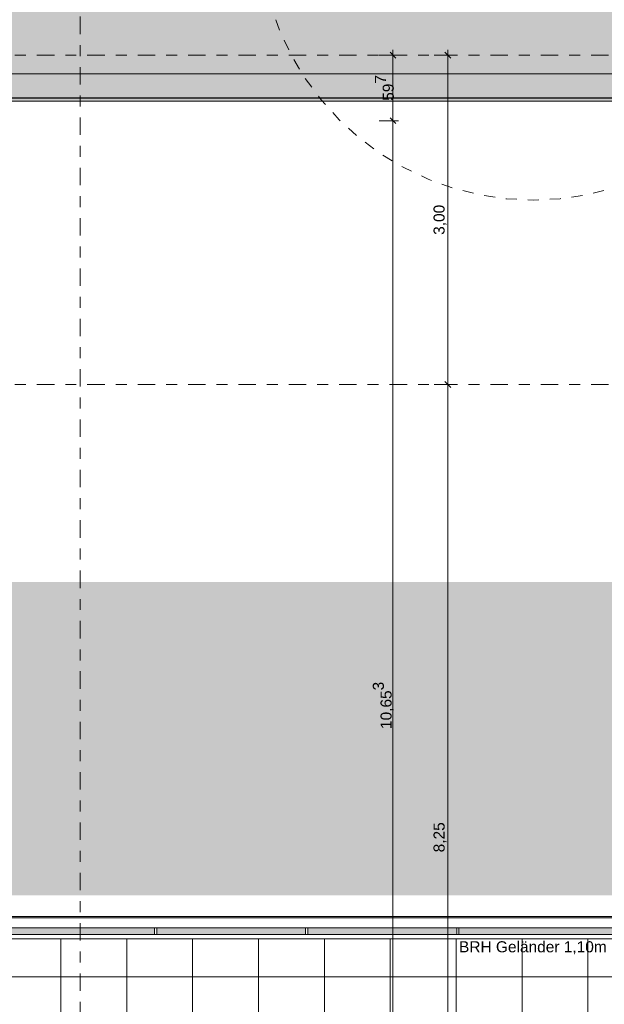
# Model space of a CAD drawing. Header units: metres. Extents: x -180 to 4, y -47 to 4.
# Tile 194 of 256: x -66.97 to -61.65, y -28.59 to -19.62. Entities that reach past the tile are written whole.
import ezdxf

# ---------------------------------------------------------------- set-up
doc = ezdxf.new("R2010")
doc.units = ezdxf.units.M
doc.header["$LTSCALE"] = 0.05
doc.header["$PDMODE"] = 1
doc.header["$PDSIZE"] = -2
doc.linetypes.add('Linienart-53', pattern=[5.291531, 3.175, -1.058062, 0.352704, -0.705764])
doc.linetypes.add('VW-01 Strichlinie kurz', pattern=[1.999894, 0.999947, -0.999947])
doc.layers.get('0').update_dxf_attribs({"lineweight": 25})
for name, color, linetype, lineweight, true_color in [('30 -34 Innenwände- 6 Elemente', 7, 'Continuous', 9, 0xff6633), ('30 -35 Decken- 1 Konstruktion-Träger- Stahlbeton', 7, 'Continuous', 13, 0x33aa00), ('30 -35 Decken- 11 Bodendurchbruch', 7, 'Continuous', 15, 0x599559), ('30 -36 Dächer- 1 Konstruktion', 7, 'Continuous', 35, 0x6666cc), ('30 -36 Dächer- 3 Dachbeläge', 7, 'Continuous', 15, 0x9999ff), ('30 -36 Dächer- 4 Dachbekleidungen', 7, 'Continuous', 9, 0xccccff), ('70 -72 Beschriftung- 1 Beschriftung allgemein', 7, 'Continuous', 9, 0xff6633), ('70 -76 Bemaßung- 2 Allgemein', 7, 'Continuous', 5, 0x6666cc)]:
    doc.layers.add(name, color=color, linetype=linetype, lineweight=lineweight, true_color=true_color)
for name, color, linetype, lineweight in [('30 -36 Dächer- 9 Sonstiges zur KG360', 7, 'VW-01 Strichlinie kurz', 9), ('60- 61 allgemeine Ausstattung- 4 Terrassen', 7, 'Continuous', 9), ('70 -71 Achsen- 1 Gebäudeachsen', 7, 'Linienart-53', 18), ('Keine', 7, 'Continuous', 9)]:
    doc.layers.add(name, color=color, linetype=linetype, lineweight=lineweight)
doc.styles.add('Arial', font='arial.ttf')
doc.dimstyles.new('k+k 1_50', dxfattribs={"dimtxt": 0.075516, "dimasz": 0.05302, "dimexe": 0.05, "dimexo": 0.15, "dimgap": 0.01, "dimtad": 1, "dimdec": 3, "dimtxsty": 'Arial', "dimblk": 'VW_SLASH', "dimblk1": 'VW_SLASH', "dimblk2": 'VW_SLASH', "dimcen": 0, "dimdle": 0.05, "dimadec": 3, "dimazin": 0, "dimtfac": 0.75, "dimtdec": 3, "dimtix": 1, "dimtmove": 0, "dimatfit": 0, "dimldrblk": 'VW_SLASH-1', "dimfxl": 0.125, "dimfxlon": 1, "dimfrac": 2, "dimtolj": 1, "dimarcsym": 0})

# ---------------------------------------------------------------- blocks, each defined once
blk = doc.blocks.new('Gruppe')
at = {"color": 255, "linetype": 'Continuous', "lineweight": 5, "transparency": 33554687}
blk.add_wipeout([(-99.811, -19.947), (-74.281, -19.947), (-74.281, -20.337), (-50.311, -20.337), (-50.311, -19.947), (-24.781, -19.947), (-24.781, -20.337), (-0.031, -20.337), (-0.031, -11.697), (-33.811, -11.697), (-33.811, -11.307), (-49.531, -11.307), (-49.531, -11.697), (-83.311, -11.697), (-83.311, -11.307), (-99.811, -11.307)], dxfattribs=at).dxf.layer = '30 -36 Dächer- 1 Konstruktion'
at = {"layer": '30 -36 Dächer- 1 Konstruktion', "color": 7, "linetype": 'Continuous', "lineweight": 5, "transparency": 33554687, "flags": 128}
blk.add_lwpolyline([(-99.811, -19.947), (-74.281, -19.947), (-74.281, -20.337), (-50.311, -20.337), (-50.311, -19.947), (-24.781, -19.947), (-24.781, -20.337), (-0.031, -20.337), (-0.031, -11.697), (-33.811, -11.697), (-33.811, -11.307), (-49.531, -11.307), (-49.531, -11.697), (-83.311, -11.697), (-83.311, -11.307), (-99.811, -11.307)], close=True, dxfattribs=at)
at = {"color": 255, "linetype": 'Continuous', "lineweight": 5, "transparency": 33554687}
blk.add_wipeout([(-99.811, -19.947), (-74.281, -19.947), (-74.281, -20.337), (-50.311, -20.337), (-50.311, -19.947), (-24.781, -19.947), (-24.781, -20.337), (-0.031, -20.337), (-0.031, -11.697), (-33.811, -11.697), (-33.811, -11.307), (-49.531, -11.307), (-49.531, -11.697), (-83.311, -11.697), (-83.311, -11.307), (-99.811, -11.307)], dxfattribs=at).dxf.layer = '30 -36 Dächer- 1 Konstruktion'
at = {"layer": '30 -36 Dächer- 1 Konstruktion', "color": 7, "linetype": 'Continuous', "lineweight": 5, "transparency": 33554687, "flags": 128}
blk.add_lwpolyline([(-99.811, -19.947), (-74.281, -19.947), (-74.281, -20.337), (-50.311, -20.337), (-50.311, -19.947), (-24.781, -19.947), (-24.781, -20.337), (-0.031, -20.337), (-0.031, -11.697), (-33.811, -11.697), (-33.811, -11.307), (-49.531, -11.307), (-49.531, -11.697), (-83.311, -11.697), (-83.311, -11.307), (-99.811, -11.307)], close=True, dxfattribs=at)
at = {"color": 255, "linetype": 'Continuous', "lineweight": 5, "transparency": 33554687}
blk.add_wipeout([(-99.811, -19.947), (-74.281, -19.947), (-74.281, -20.337), (-50.311, -20.337), (-50.311, -19.947), (-24.781, -19.947), (-24.781, -20.337), (-0.031, -20.337), (-0.031, -11.697), (-33.811, -11.697), (-33.811, -11.307), (-49.531, -11.307), (-49.531, -11.697), (-83.311, -11.697), (-83.311, -11.307), (-99.811, -11.307)], dxfattribs=at).dxf.layer = '30 -36 Dächer- 1 Konstruktion'
at = {"layer": '30 -36 Dächer- 1 Konstruktion', "color": 7, "linetype": 'Continuous', "lineweight": 5, "transparency": 33554687, "flags": 128}
blk.add_lwpolyline([(-99.811, -19.947), (-74.281, -19.947), (-74.281, -20.337), (-50.311, -20.337), (-50.311, -19.947), (-24.781, -19.947), (-24.781, -20.337), (-0.031, -20.337), (-0.031, -11.697), (-33.811, -11.697), (-33.811, -11.307), (-49.531, -11.307), (-49.531, -11.697), (-83.311, -11.697), (-83.311, -11.307), (-99.811, -11.307)], close=True, dxfattribs=at)
at = {"color": 255, "linetype": 'Continuous', "lineweight": 5, "transparency": 33554687}
blk.add_wipeout([(-99.811, -19.947), (-74.281, -19.947), (-74.281, -20.337), (-50.311, -20.337), (-50.311, -19.947), (-24.781, -19.947), (-24.781, -20.337), (-0.031, -20.337), (-0.031, -11.697), (-33.811, -11.697), (-33.811, -11.307), (-49.531, -11.307), (-49.531, -11.697), (-83.311, -11.697), (-83.311, -11.307), (-99.811, -11.307)], dxfattribs=at).dxf.layer = '30 -36 Dächer- 1 Konstruktion'
at = {"layer": '30 -36 Dächer- 1 Konstruktion', "color": 7, "linetype": 'Continuous', "lineweight": 5, "transparency": 33554687, "flags": 128}
blk.add_lwpolyline([(-99.811, -19.947), (-74.281, -19.947), (-74.281, -20.337), (-50.311, -20.337), (-50.311, -19.947), (-24.781, -19.947), (-24.781, -20.337), (-0.031, -20.337), (-0.031, -11.697), (-33.811, -11.697), (-33.811, -11.307), (-49.531, -11.307), (-49.531, -11.697), (-83.311, -11.697), (-83.311, -11.307), (-99.811, -11.307)], close=True, dxfattribs=at)
at = {"color": 255, "linetype": 'Continuous', "lineweight": 5, "transparency": 33554687}
blk.add_wipeout([(-99.811, -19.947), (-74.281, -19.947), (-74.281, -20.337), (-50.311, -20.337), (-50.311, -19.947), (-24.781, -19.947), (-24.781, -20.337), (-0.031, -20.337), (-0.031, -11.697), (-33.811, -11.697), (-33.811, -11.307), (-49.531, -11.307), (-49.531, -11.697), (-83.311, -11.697), (-83.311, -11.307), (-99.811, -11.307)], dxfattribs=at).dxf.layer = '30 -36 Dächer- 1 Konstruktion'
at = {"layer": '30 -36 Dächer- 1 Konstruktion', "color": 7, "linetype": 'Continuous', "lineweight": 5, "transparency": 33554687, "flags": 128}
blk.add_lwpolyline([(-99.811, -19.947), (-74.281, -19.947), (-74.281, -20.337), (-50.311, -20.337), (-50.311, -19.947), (-24.781, -19.947), (-24.781, -20.337), (-0.031, -20.337), (-0.031, -11.697), (-33.811, -11.697), (-33.811, -11.307), (-49.531, -11.307), (-49.531, -11.697), (-83.311, -11.697), (-83.311, -11.307), (-99.811, -11.307)], close=True, dxfattribs=at)
blk = doc.blocks.new('_04-Dach (2D)')
at = {"layer": '30 -36 Dächer- 1 Konstruktion', "flags": 128}
blk.add_lwpolyline([(-99.811, -19.947), (-74.281, -19.947), (-74.281, -20.337), (-50.311, -20.337), (-50.311, -19.947), (-24.781, -19.947), (-24.781, -20.337), (-0.031, -20.337), (-0.031, -11.697), (-33.811, -11.697), (-33.811, -11.307), (-49.531, -11.307), (-49.531, -11.697), (-83.311, -11.697), (-83.311, -11.307), (-99.811, -11.307)], close=True, dxfattribs=at)
at = {"layer": '30 -36 Dächer- 1 Konstruktion', "color": 7, "linetype": 'Continuous', "lineweight": 25, "transparency": 33554687}
for points in [[(-74.281, -19.947), (-74.281, -20.337), (-50.311, -20.337), (-50.311, -19.947)], [(-50.311, -19.947), (-50.311, -20.337), (-74.281, -20.337), (-74.281, -19.947)], [(-50.311, -20.337), (-50.311, -20.337), (-74.281, -20.337), (-74.281, -20.337), (-50.311, -20.337)]]:
    blk.add_lwpolyline(points, dxfattribs=at)
at = {"layer": '30 -36 Dächer- 1 Konstruktion', "color": 7, "linetype": 'Continuous', "lineweight": 5, "transparency": 33554687}
for points in [[(-74.281, -19.947), (-74.281, -20.337), (-50.311, -20.337), (-50.311, -19.947)], [(-50.311, -19.947), (-50.311, -20.337), (-74.281, -20.337), (-74.281, -19.947)], [(-74.281, -19.947), (-74.281, -20.337), (-50.311, -20.337), (-50.311, -19.947)], [(-50.311, -19.947), (-50.311, -20.337), (-74.281, -20.337), (-74.281, -19.947)], [(-74.281, -19.947), (-74.281, -20.337), (-50.311, -20.337), (-50.311, -19.947)], [(-50.311, -19.947), (-50.311, -20.337), (-74.281, -20.337), (-74.281, -19.947)], [(-50.311, -20.337), (-50.311, -20.337), (-74.281, -20.337), (-74.281, -20.337), (-50.311, -20.337)], [(-50.311, -20.337), (-50.311, -20.337), (-74.281, -20.337), (-74.281, -20.337), (-50.311, -20.337)], [(-50.311, -20.337), (-50.311, -20.337), (-74.281, -20.337), (-74.281, -20.337), (-50.311, -20.337)]]:
    blk.add_lwpolyline(points, dxfattribs=at)
at = {"layer": '30 -36 Dächer- 1 Konstruktion', "color": 7, "linetype": 'Continuous', "lineweight": 13, "transparency": 33554687}
for points in [[(-74.281, -19.947), (-74.281, -20.337), (-50.311, -20.337), (-50.311, -19.947)], [(-50.311, -19.947), (-50.311, -20.337), (-74.281, -20.337), (-74.281, -19.947)], [(-50.311, -20.337), (-50.311, -20.337), (-74.281, -20.337), (-74.281, -20.337), (-50.311, -20.337)]]:
    blk.add_lwpolyline(points, dxfattribs=at)
at = {"layer": '30 -35 Decken- 1 Konstruktion-Träger- Stahlbeton', "color": 7}
blk.add_blockref('Gruppe', (0, 0), dxfattribs=at)
blk = doc.blocks.new('Gruppe-351')
at = {"layer": '30 -36 Dächer- 9 Sonstiges zur KG360', "color": 9, "lineweight": 5, "true_color": 0xbababa, "flags": 128}
blk.add_lwpolyline([(-62.296, -16.267), (-62.051, -16.2791), (-61.8083, -16.3151), (-61.5703, -16.3747), (-61.3393, -16.4573), (-61.1175, -16.5622), (-60.9071, -16.6884), (-60.71, -16.8345), (-60.5282, -16.9993), (-60.3635, -17.1811), (-60.2173, -17.3781), (-60.0912, -17.5886), (-59.9863, -17.8103), (-59.9036, -18.0413), (-59.844, -18.2793), (-59.808, -18.522), (-59.796, -18.767), (-59.808, -19.0121), (-59.844, -19.2548), (-59.9036, -19.4928), (-59.9863, -19.7238), (-60.0912, -19.9455), (-60.2173, -20.156), (-60.3635, -20.353), (-60.5282, -20.5348), (-60.71, -20.6996), (-60.9071, -20.8457), (-61.1175, -20.9718), (-61.3393, -21.0767), (-61.5703, -21.1594), (-61.8083, -21.219), (-62.051, -21.255), (-62.296, -21.267), (-62.541, -21.255), (-62.7837, -21.219), (-63.0217, -21.1594), (-63.2527, -21.0767), (-63.4745, -20.9718), (-63.6849, -20.8457), (-63.882, -20.6996), (-64.0638, -20.5348), (-64.2285, -20.353), (-64.3747, -20.156), (-64.5008, -19.9455), (-64.6057, -19.7238), (-64.6884, -19.4928), (-64.748, -19.2548), (-64.784, -19.0121), (-64.796, -18.767), (-64.784, -18.522), (-64.748, -18.2793), (-64.6884, -18.0413), (-64.6057, -17.8103), (-64.5008, -17.5886), (-64.3747, -17.3781), (-64.2285, -17.1811), (-64.0638, -16.9993), (-63.882, -16.8345), (-63.6849, -16.6884), (-63.4745, -16.5622), (-63.2527, -16.4573), (-63.0217, -16.3747), (-62.7837, -16.3151), (-62.541, -16.2791)], close=True, dxfattribs=at)
at = {"layer": '30 -36 Dächer- 9 Sonstiges zur KG360', "lineweight": 9, "transparency": 33554687, "flags": 128}
blk.add_lwpolyline([(-62.296, -18.4258), (-61.9548, -18.7628), (-62.296, -19.1082), (-62.6372, -18.7713)], close=True, dxfattribs=at)
at = {"layer": '30 -36 Dächer- 9 Sonstiges zur KG360', "color": 7, "transparency": 33554687, "insert": (-61.9548, -18.6445), "char_height": 0.0881, "attachment_point": 1, "line_spacing_factor": 0.969685, "style": 'Arial'}
blk.add_mtext('Sekurant', dxfattribs=at)
at = {"color": 255, "linetype": 'Continuous', "transparency": 33554687}
blk.add_wipeout([(-62.2954, -18.8179), (-62.3004, -18.8177), (-62.3053, -18.817), (-62.3101, -18.8159), (-62.3149, -18.8142), (-62.3194, -18.8122), (-62.3237, -18.8096), (-62.3277, -18.8067), (-62.3315, -18.8034), (-62.3349, -18.7998), (-62.3379, -18.7958), (-62.3405, -18.7916), (-62.3427, -18.7871), (-62.3444, -18.7824), (-62.3457, -18.7776), (-62.3465, -18.7727), (-62.3468, -18.7677), (-62.3466, -18.7627), (-62.346, -18.7577), (-62.3448, -18.7529), (-62.3432, -18.7482), (-62.3411, -18.7436), (-62.3386, -18.7393), (-62.3357, -18.7353), (-62.3324, -18.7316), (-62.3287, -18.7282), (-62.3248, -18.7251), (-62.3205, -18.7225), (-62.316, -18.7203), (-62.3114, -18.7186), (-62.3065, -18.7173), (-62.3016, -18.7165), (-62.2966, -18.7162), (-62.2916, -18.7164), (-62.2867, -18.7171), (-62.2819, -18.7182), (-62.2771, -18.7199), (-62.2726, -18.7219), (-62.2683, -18.7244), (-62.2643, -18.7274), (-62.2605, -18.7307), (-62.2571, -18.7343), (-62.2541, -18.7383), (-62.2515, -18.7425), (-62.2493, -18.747), (-62.2476, -18.7517), (-62.2463, -18.7565), (-62.2455, -18.7614), (-62.2452, -18.7664), (-62.2454, -18.7714), (-62.246, -18.7763), (-62.2472, -18.7812), (-62.2488, -18.7859), (-62.2509, -18.7904), (-62.2534, -18.7947), (-62.2563, -18.7988), (-62.2596, -18.8025), (-62.2633, -18.8059), (-62.2672, -18.8089), (-62.2715, -18.8116), (-62.276, -18.8137), (-62.2806, -18.8155), (-62.2855, -18.8168), (-62.2904, -18.8175)], dxfattribs=at).dxf.layer = '30 -36 Dächer- 9 Sonstiges zur KG360'
at = {"layer": '30 -36 Dächer- 9 Sonstiges zur KG360', "linetype": 'Continuous', "transparency": 33554687, "flags": 128}
blk.add_lwpolyline([(-62.2954, -18.8179), (-62.3004, -18.8177), (-62.3053, -18.817), (-62.3101, -18.8159), (-62.3149, -18.8142), (-62.3194, -18.8122), (-62.3237, -18.8096), (-62.3277, -18.8067), (-62.3315, -18.8034), (-62.3349, -18.7998), (-62.3379, -18.7958), (-62.3405, -18.7916), (-62.3427, -18.7871), (-62.3444, -18.7824), (-62.3457, -18.7776), (-62.3465, -18.7727), (-62.3468, -18.7677), (-62.3466, -18.7627), (-62.346, -18.7577), (-62.3448, -18.7529), (-62.3432, -18.7482), (-62.3411, -18.7436), (-62.3386, -18.7393), (-62.3357, -18.7353), (-62.3324, -18.7316), (-62.3287, -18.7282), (-62.3248, -18.7251), (-62.3205, -18.7225), (-62.316, -18.7203), (-62.3114, -18.7186), (-62.3065, -18.7173), (-62.3016, -18.7165), (-62.2966, -18.7162), (-62.2916, -18.7164), (-62.2867, -18.7171), (-62.2819, -18.7182), (-62.2771, -18.7199), (-62.2726, -18.7219), (-62.2683, -18.7244), (-62.2643, -18.7274), (-62.2605, -18.7307), (-62.2571, -18.7343), (-62.2541, -18.7383), (-62.2515, -18.7425), (-62.2493, -18.747), (-62.2476, -18.7517), (-62.2463, -18.7565), (-62.2455, -18.7614), (-62.2452, -18.7664), (-62.2454, -18.7714), (-62.246, -18.7763), (-62.2472, -18.7812), (-62.2488, -18.7859), (-62.2509, -18.7904), (-62.2534, -18.7947), (-62.2563, -18.7988), (-62.2596, -18.8025), (-62.2633, -18.8059), (-62.2672, -18.8089), (-62.2715, -18.8116), (-62.276, -18.8137), (-62.2806, -18.8155), (-62.2855, -18.8168), (-62.2904, -18.8175)], close=True, dxfattribs=at)
blk = doc.blocks.new('Gruppe-365')
at = {"color": 255, "lineweight": 9}
blk.add_wipeout([(-29.2882, -0.277), (-29.2882, -0.732), (-33.136, -0.732), (-33.136, -11.472), (-29.2882, -11.472), (-29.2882, -25.8641), (-49.636, -25.8641), (-49.636, -30.912), (-29.2882, -30.912), (-29.2882, -31.367), (-50.091, -31.367), (-50.091, -20.117), (-74.501, -20.117), (-74.501, -31.367), (-74.6216, -31.367), (-74.6216, -13.7471), (-51.971, -13.7471), (-51.971, -10.572), (-50.206, -10.572), (-50.206, -8.842), (-51.131, -8.842), (-51.131, -6.592), (-50.206, -6.592), (-50.206, -0.732), (-74.6216, -0.732), (-74.6216, -0.277), (-49.751, -0.277), (-49.751, -11.527), (-33.591, -11.527), (-33.591, -0.277)], dxfattribs=at).dxf.layer = '30 -36 Dächer- 3 Dachbeläge'
at = {"layer": '30 -36 Dächer- 3 Dachbeläge', "linetype": 'Continuous', "lineweight": 0}
h = blk.add_hatch(color=254, dxfattribs=at)
h.paths.add_polyline_path([(-24.751, -20.367), (-24.751, -31.617), (-50.341, -31.617), (-50.341, -20.367), (-74.251, -20.367), (-74.251, -31.617), (-99.841, -31.617), (-99.841, -11.277), (-83.341, -11.277), (-83.341, -0.027), (-49.501, -0.027), (-49.501, -11.277), (-33.841, -11.277), (-33.841, -0.027), (-0.001, -0.027), (-0.001, -20.367)])
h.paths.add_polyline_path([(-99.061, -11.527), (-99.061, -12.057), (-99.591, -12.057), (-99.591, -31.367), (-74.501, -31.367), (-74.501, -20.117), (-50.091, -20.117), (-50.091, -31.367), (-25.001, -31.367), (-25.001, -20.117), (-0.251, -20.117), (-0.251, -0.277), (-33.591, -0.277), (-33.591, -11.527), (-49.751, -11.527), (-49.751, -0.277), (-83.091, -0.277), (-83.091, -11.527)])
at = {"layer": '30 -36 Dächer- 3 Dachbeläge', "linetype": 'Continuous', "lineweight": 9}
h = blk.add_hatch(dxfattribs=at)
h.set_pattern_fill('{914A209A-ED12-11EE-87B6-5CE', style=0, pattern_type=2)
h.set_pattern_definition([(-22, (-41.963306, -17.347042), (-0.018555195, 0.04226461), [0.000625, -0.061875]), (14, (-41.955057, -17.369718), (-0.0371103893, -0.0278327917), [0.000625, -0.030625]), (-3.77456, (-42.01382, -17.38415), (-0.01958604, 0.065974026), [0.00028186, -0.09367194]), (-68, (-41.84373, -17.32024), (0.1926424, 0.04407994), [0.00028125, -0.09346875]), (96, (-41.97774, -17.411983), (-0.036105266, -0.06319548), [0.0005625, -0.0931875]), (132, (-41.949908, -17.38828), (0.040202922, 0.004123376), [0.0003125, -0.0621875]), (-17, (-41.98186, -17.37178), (0.0930531, 0.02892868), [0.000625, -0.061875]), (-145, (-41.976705, -17.366625), (0.06266964, -0.04009224), [0.000625, -0.061875]), (-137, (-41.99114, -17.363533), (0.049444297, -0.02123569), [0.000625, -0.061875])])
h.paths.add_polyline_path([(-25.001, -20.117), (-0.251, -20.117), (-0.251, -0.277), (-33.591, -0.277), (-33.591, -11.527), (-49.751, -11.527), (-49.751, -0.277), (-83.091, -0.277), (-83.091, -11.527), (-99.591, -11.527), (-99.591, -31.367), (-74.501, -31.367), (-74.501, -20.117), (-50.091, -20.117), (-50.091, -31.367), (-25.001, -31.367)])
h.paths.add_polyline_path([(-74.9949, -13.7471), (-74.9949, -30.912), (-99.136, -30.912), (-99.136, -11.982), (-82.636, -11.982), (-82.636, -9.597), (-78.391, -9.597), (-78.391, -7.647), (-82.636, -7.647), (-82.636, -5.5564), (-81.5037, -5.5564), (-81.5037, -3.5964), (-82.636, -3.5964), (-82.636, -0.732), (-50.206, -0.732), (-50.206, -6.592), (-51.131, -6.592), (-51.131, -8.842), (-50.206, -8.842), (-50.206, -10.572), (-51.971, -10.572), (-51.971, -13.7471)])
h.paths.add_polyline_path([(-33.136, -11.472), (-33.136, -0.732), (-0.706, -0.732), (-0.706, -19.662), (-20.9881, -19.662), (-20.9881, -11.472)])
h.paths.add_polyline_path([(-49.636, -25.8641), (-25.456, -25.8641), (-25.456, -30.912), (-49.636, -30.912)])
at = {"layer": '30 -36 Dächer- 3 Dachbeläge', "flags": 128}
for points in [[(-24.751, -20.367), (-24.751, -31.617), (-50.341, -31.617), (-50.341, -20.367), (-74.251, -20.367), (-74.251, -31.617), (-99.841, -31.617), (-99.841, -11.277), (-83.341, -11.277), (-83.341, -0.027), (-49.501, -0.027), (-49.501, -11.277), (-33.841, -11.277), (-33.841, -0.027), (-0.001, -0.027), (-0.001, -20.367)], [(-99.061, -11.527), (-99.061, -12.057), (-99.591, -12.057), (-99.591, -31.367), (-74.501, -31.367), (-74.501, -20.117), (-50.091, -20.117), (-50.091, -31.367), (-25.001, -31.367), (-25.001, -20.117), (-0.251, -20.117), (-0.251, -0.277), (-33.591, -0.277), (-33.591, -11.527), (-49.751, -11.527), (-49.751, -0.277), (-83.091, -0.277), (-83.091, -11.527)]]:
    blk.add_lwpolyline(points, close=True, dxfattribs=at)
at = {"layer": '30 -36 Dächer- 3 Dachbeläge', "lineweight": 9, "flags": 128}
blk.add_lwpolyline([(-25.001, -20.117), (-0.251, -20.117), (-0.251, -0.277), (-33.591, -0.277), (-33.591, -11.527), (-49.751, -11.527), (-49.751, -0.277), (-83.091, -0.277), (-83.091, -11.527), (-99.591, -11.527), (-99.591, -31.367), (-74.501, -31.367), (-74.501, -20.117), (-50.091, -20.117), (-50.091, -31.367), (-25.001, -31.367)], close=True, dxfattribs=at)
at = {"layer": 'Keine', "color": 7}
blk.add_blockref('Gruppe-351', (0, 0), dxfattribs=at)
blk = doc.blocks.new('Gruppe-1015')
at = {"color": 255}
blk.add_wipeout([(-65.7235, -27.897), (-65.7235, -27.827), (-65.7435, -27.827), (-65.7435, -27.897)], dxfattribs=at).dxf.layer = '30 -36 Dächer- 4 Dachbekleidungen'
at = {"layer": '30 -36 Dächer- 3 Dachbeläge', "linetype": 'Continuous', "lineweight": 0, "transparency": 33554687}
blk.add_hatch(color=254, dxfattribs=at).paths.add_polyline_path([(-65.7235, -27.807), (-65.7235, -27.827), (-65.7435, -27.827), (-65.7435, -27.807)])
at = {"layer": '30 -36 Dächer- 3 Dachbeläge', "color": 254, "linetype": 'Continuous', "lineweight": 9, "true_color": 0xccccff, "transparency": 33554687, "flags": 128}
blk.add_lwpolyline([(-65.7235, -27.807), (-65.7235, -27.827), (-65.7435, -27.827), (-65.7435, -27.807)], dxfattribs=at)
at = {"layer": '30 -36 Dächer- 4 Dachbekleidungen', "flags": 128}
for points in [[(-65.7585, -27.897), (-65.7585, -27.827), (-65.7435, -27.827)], [(-65.7235, -27.897), (-65.7235, -27.827), (-65.7435, -27.827), (-65.7435, -27.897)], [(-65.7085, -27.897), (-65.7085, -27.827), (-65.7235, -27.827)]]:
    blk.add_lwpolyline(points, dxfattribs=at)
at = {"color": 255}
blk.add_wipeout([(-65.7235, -27.897), (-65.7235, -27.957), (-65.7435, -27.957), (-65.7435, -27.897)], dxfattribs=at).dxf.layer = '30 -36 Dächer- 4 Dachbekleidungen'
at = {"layer": '30 -36 Dächer- 4 Dachbekleidungen', "flags": 128}
blk.add_lwpolyline([(-65.7235, -27.897), (-65.7235, -27.957), (-65.7435, -27.957), (-65.7435, -27.897)], dxfattribs=at)
blk = doc.blocks.new('Gruppe-1016')
at = {"color": 255}
blk.add_wipeout([(-64.3485, -27.897), (-64.3485, -27.827), (-64.3685, -27.827), (-64.3685, -27.897)], dxfattribs=at).dxf.layer = '30 -36 Dächer- 4 Dachbekleidungen'
at = {"layer": '30 -36 Dächer- 3 Dachbeläge', "linetype": 'Continuous', "lineweight": 0, "transparency": 33554687}
blk.add_hatch(color=254, dxfattribs=at).paths.add_polyline_path([(-64.3485, -27.807), (-64.3485, -27.827), (-64.3685, -27.827), (-64.3685, -27.807)])
at = {"layer": '30 -36 Dächer- 3 Dachbeläge', "color": 254, "linetype": 'Continuous', "lineweight": 9, "true_color": 0xccccff, "transparency": 33554687, "flags": 128}
blk.add_lwpolyline([(-64.3485, -27.807), (-64.3485, -27.827), (-64.3685, -27.827), (-64.3685, -27.807)], dxfattribs=at)
at = {"layer": '30 -36 Dächer- 4 Dachbekleidungen', "flags": 128}
for points in [[(-64.3835, -27.897), (-64.3835, -27.827), (-64.3685, -27.827)], [(-64.3485, -27.897), (-64.3485, -27.827), (-64.3685, -27.827), (-64.3685, -27.897)], [(-64.3335, -27.897), (-64.3335, -27.827), (-64.3485, -27.827)]]:
    blk.add_lwpolyline(points, dxfattribs=at)
at = {"color": 255}
blk.add_wipeout([(-64.3485, -27.897), (-64.3485, -27.957), (-64.3685, -27.957), (-64.3685, -27.897)], dxfattribs=at).dxf.layer = '30 -36 Dächer- 4 Dachbekleidungen'
at = {"layer": '30 -36 Dächer- 4 Dachbekleidungen', "flags": 128}
blk.add_lwpolyline([(-64.3485, -27.897), (-64.3485, -27.957), (-64.3685, -27.957), (-64.3685, -27.897)], dxfattribs=at)
blk = doc.blocks.new('Gruppe-1017')
at = {"color": 255}
blk.add_wipeout([(-62.9735, -27.897), (-62.9735, -27.827), (-62.9935, -27.827), (-62.9935, -27.897)], dxfattribs=at).dxf.layer = '30 -36 Dächer- 4 Dachbekleidungen'
at = {"layer": '30 -36 Dächer- 3 Dachbeläge', "linetype": 'Continuous', "lineweight": 0, "transparency": 33554687}
blk.add_hatch(color=254, dxfattribs=at).paths.add_polyline_path([(-62.9735, -27.807), (-62.9735, -27.827), (-62.9935, -27.827), (-62.9935, -27.807)])
at = {"layer": '30 -36 Dächer- 3 Dachbeläge', "color": 254, "linetype": 'Continuous', "lineweight": 9, "true_color": 0xccccff, "transparency": 33554687, "flags": 128}
blk.add_lwpolyline([(-62.9735, -27.807), (-62.9735, -27.827), (-62.9935, -27.827), (-62.9935, -27.807)], dxfattribs=at)
at = {"layer": '30 -36 Dächer- 4 Dachbekleidungen', "flags": 128}
for points in [[(-63.0085, -27.897), (-63.0085, -27.827), (-62.9935, -27.827)], [(-62.9735, -27.897), (-62.9735, -27.827), (-62.9935, -27.827), (-62.9935, -27.897)], [(-62.9585, -27.897), (-62.9585, -27.827), (-62.9735, -27.827)]]:
    blk.add_lwpolyline(points, dxfattribs=at)
at = {"color": 255}
blk.add_wipeout([(-62.9735, -27.897), (-62.9735, -27.957), (-62.9935, -27.957), (-62.9935, -27.897)], dxfattribs=at).dxf.layer = '30 -36 Dächer- 4 Dachbekleidungen'
at = {"layer": '30 -36 Dächer- 4 Dachbekleidungen', "flags": 128}
blk.add_lwpolyline([(-62.9735, -27.897), (-62.9735, -27.957), (-62.9935, -27.957), (-62.9935, -27.897)], dxfattribs=at)
blk = doc.blocks.new('Gruppe-1384')
at = {"layer": '30 -36 Dächer- 3 Dachbeläge', "linetype": 'Continuous', "lineweight": 0}
blk.add_hatch(color=254, dxfattribs=at).paths.add_polyline_path([(-69.22599996, -27.79204198), (-50.5179853, -27.79204198), (-50.5179853, -27.95704198), (-69.22599996, -27.95704198)])
at = {"layer": '60- 61 allgemeine Ausstattung- 4 Terrassen', "linetype": 'Continuous', "lineweight": 0, "transparency": 33554470}
blk.add_hatch(color=7, dxfattribs=at).paths.add_polyline_path([(-68.91599996, -27.60004198), (-50.5179853, -27.60004198), (-50.5179853, -24.74483215), (-68.24731407, -24.74483215), (-68.24731407, -20.54405198), (-68.91599996, -20.54405198)])
at = {"layer": '60- 61 allgemeine Ausstattung- 4 Terrassen', "linetype": 'Continuous', "lineweight": 9, "transparency": 33554534}
h = blk.add_hatch(dxfattribs=at)
h.set_pattern_fill('Platte 60_60 SRF-2', style=0, pattern_type=2)
h.set_pattern_definition([(90, (-69.5985, -37.34404), (-0.6, 7e-17), []), (0, (-69.5985, -37.34404), (0, 0.6), [])])
h.paths.add_polyline_path([(-71.62099996, -31.58904198), (-73.54099996, -31.58904198), (-73.54099996, -27.91704198), (-74.07399996, -27.91704198), (-74.07399996, -31.79405198), (-74.92599996, -31.79405198), (-74.92599996, -37.35704198), (-75.37999996, -37.35704198), (-75.37999996, -39.23704198), (-74.92599996, -39.23704198), (-74.92599996, -39.70204198), (-49.66599996, -39.70204198), (-49.66599996, -31.79405198), (-50.5179853, -31.79405198), (-50.5179853, -27.95704198), (-69.22599996, -27.95704198), (-69.22599996, -27.69210308), (-71.62099996, -27.69454198)])
h.paths.add_polyline_path([(-69.59849996, -37.34404198), (-69.59849996, -29.54404198), (-63.59849996, -29.54404198), (-63.59849996, -37.34404198)])
at = {"layer": '30 -36 Dächer- 3 Dachbeläge', "flags": 128}
blk.add_lwpolyline([(-69.22599996, -27.79204198), (-50.5179853, -27.79204198), (-50.5179853, -27.95704198), (-69.22599996, -27.95704198)], close=True, dxfattribs=at)
at = {"color": 255}
blk.add_wipeout([(-69.16599996, -27.80704198), (-50.5179853, -27.80704198), (-50.5179853, -27.89704198), (-69.16599996, -27.89704198)], dxfattribs=at).dxf.layer = '30 -36 Dächer- 4 Dachbekleidungen'
at = {"layer": '30 -36 Dächer- 4 Dachbekleidungen', "flags": 128}
blk.add_lwpolyline([(-69.16599996, -27.80704198), (-50.5179853, -27.80704198), (-50.5179853, -27.89704198), (-69.16599996, -27.89704198)], close=True, dxfattribs=at)
at = {"layer": '70 -72 Beschriftung- 1 Beschriftung allgemein', "color": 7}
for name in ['Gruppe-1015', 'Gruppe-1016', 'Gruppe-1017']:
    blk.add_blockref(name, (0, 0), dxfattribs=at)
blk = doc.blocks.new('Gruppe-1743')
at = {"color": 255}
blk.add_wipeout([(-50.518, -27.807), (-69.076, -27.807), (-69.076, -20.544), (-69.166, -20.544), (-69.166, -27.897), (-50.518, -27.897)], dxfattribs=at).dxf.layer = '30 -34 Innenwände- 6 Elemente'
at = {"layer": '30 -34 Innenwände- 6 Elemente', "flags": 128}
blk.add_lwpolyline([(-50.518, -27.807), (-69.076, -27.807), (-69.076, -20.544), (-69.166, -20.544), (-69.166, -27.897), (-50.518, -27.897)], close=True, dxfattribs=at)
blk = doc.blocks.new('Gruppe-1744')
at = {"color": 255}
blk.add_wipeout([(-50.518, -27.957), (-69.226, -27.957), (-69.226, -20.544), (-69.266, -20.544), (-69.266, -27.997), (-50.518, -27.997)], dxfattribs=at).dxf.layer = '30 -34 Innenwände- 6 Elemente'
at = {"layer": '30 -34 Innenwände- 6 Elemente', "flags": 128}
blk.add_lwpolyline([(-50.518, -27.957), (-69.226, -27.957), (-69.226, -20.544), (-69.266, -20.544), (-69.266, -27.997), (-50.518, -27.997)], close=True, dxfattribs=at)
blk = doc.blocks.new('Gruppe-1745')
at = {"layer": '30 -34 Innenwände- 6 Elemente', "color": 7, "transparency": 33554687}
blk.add_blockref('Gruppe-1743', (0, 0), dxfattribs=at)
blk.add_blockref('Gruppe-1744', (0, 0), dxfattribs=at)
blk = doc.blocks.new('Gruppe-1746')
at = {"layer": '30 -34 Innenwände- 6 Elemente', "color": 7, "transparency": 33554687}
blk.add_blockref('Gruppe-1745', (0, 0), dxfattribs=at)
at = {"layer": '30 -34 Innenwände- 6 Elemente', "color": 0, "flags": 1}
for tag in ['IFC_UUID', 'instanceID']:
    blk.add_attdef(tag, (-69.266, -27.997), '', height=0.00018, dxfattribs=at)
blk = doc.blocks.new('_Dach_2D (2D)')
at = {"layer": '30 -35 Decken- 11 Bodendurchbruch', "color": 7}
blk.add_blockref('Gruppe-365', (0, 0), dxfattribs=at)
at = {"layer": '60- 61 allgemeine Ausstattung- 4 Terrassen', "color": 7}
blk.add_blockref('Gruppe-1384', (0, 0), dxfattribs=at)
at = {"layer": '30 -34 Innenwände- 6 Elemente'}
blk.add_blockref('Gruppe-1746', (0, 0), dxfattribs=at)
blk = doc.blocks.new('VW_SLASH')
at = {"color": 0, "linetype": 'ByBlock', "lineweight": -2, "transparency": 16777216}
blk.add_line((0.94, 0), (-1, 0), dxfattribs=at)
at = {"color": 0, "lineweight": 20, "transparency": 16777216, "flags": 128}
blk.add_lwpolyline([(0.5, 0.5), (-0.5, -0.5)], dxfattribs=at)
blk = doc.blocks.new('*D2318')
at = {"layer": '70 -76 Bemaßung- 2 Allgemein', "color": 0, "lineweight": -2}
for p, q in [((-63.199, -19.947), (-63.024, -19.947)), ((-63.074, -22.894), (-63.074, -20.0001)), ((-63.199, -22.947), (-63.024, -22.947))]:
    blk.add_line(p, q, dxfattribs=at)
at = {"layer": 'Defpoints', "color": 0}
for p in [(-66.421, -19.947), (-63.074, -19.947), (-66.421, -22.947)]:
    blk.add_point(p, dxfattribs=at)
at = {"layer": '70 -76 Bemaßung- 2 Allgemein', "color": 0, "lineweight": -2, "xscale": 0.05302001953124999, "yscale": 0.05302001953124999, "zscale": 0.05302001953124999}
for p, rotation in [((-63.074, -19.947), 90), ((-63.074, -22.947), 270)]:
    blk.add_blockref('VW_SLASH', p, dxfattribs=dict(at, rotation=rotation))
at = {"layer": '70 -76 Bemaßung- 2 Allgemein', "color": 0, "insert": (-63.1445, -21.447), "char_height": 0.10069, "attachment_point": 5, "rotation": 90, "style": 'Arial'}
blk.add_mtext('\\A1;3,00', dxfattribs=at)
blk = doc.blocks.new('VW_SLASH-1')
at = {"color": 0, "linetype": 'ByBlock', "lineweight": -2, "transparency": 16777216}
blk.add_line((0.94, 0), (-1, 0), dxfattribs=at)
at = {"color": 0, "lineweight": 5, "transparency": 16777216, "flags": 128}
blk.add_lwpolyline([(0.5, 0.5), (-0.5, -0.5)], dxfattribs=at)
blk = doc.blocks.new('*D2319')
at = {"layer": '70 -76 Bemaßung- 2 Allgemein', "color": 0, "lineweight": -2}
for p, q in [((-63.199, -22.947), (-63.024, -22.947)), ((-63.074, -31.144), (-63.074, -23.0001)), ((-63.199, -31.197), (-63.024, -31.197))]:
    blk.add_line(p, q, dxfattribs=at)
at = {"layer": 'Defpoints', "color": 0}
for p in [(-66.421, -22.947), (-63.074, -22.947), (-66.421, -31.197)]:
    blk.add_point(p, dxfattribs=at)
at = {"layer": '70 -76 Bemaßung- 2 Allgemein', "color": 0, "lineweight": -2, "xscale": 0.05302001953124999, "yscale": 0.05302001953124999, "zscale": 0.05302001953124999}
for p, rotation in [((-63.074, -22.947), 89.99999999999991), ((-63.074, -31.197), 269.9999999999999)]:
    blk.add_blockref('VW_SLASH', p, dxfattribs=dict(at, rotation=rotation))
at = {"layer": '70 -76 Bemaßung- 2 Allgemein', "color": 0, "insert": (-63.1445, -27.072), "char_height": 0.10069, "attachment_point": 5, "rotation": 90, "style": 'Arial'}
blk.add_mtext('\\A1;8,25', dxfattribs=at)
blk = doc.blocks.new('*D2321')
at = {"layer": '70 -76 Bemaßung- 2 Allgemein', "color": 0, "lineweight": -2}
for p, q in [((-63.699, -19.947), (-63.524, -19.947)), ((-63.574, -20.491), (-63.574, -20.0001)), ((-63.699, -20.544), (-63.524, -20.544))]:
    blk.add_line(p, q, dxfattribs=at)
at = {"layer": 'Defpoints', "color": 0}
for p in [(-66.921, -19.947), (-63.574, -19.947), (-65.5501, -20.544)]:
    blk.add_point(p, dxfattribs=at)
at = {"layer": '70 -76 Bemaßung- 2 Allgemein', "color": 0, "lineweight": -2, "xscale": 0.05302001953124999, "yscale": 0.05302001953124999, "zscale": 0.05302001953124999}
for p, rotation in [((-63.574, -19.947), 90), ((-63.574, -20.544), 270)]:
    blk.add_blockref('VW_SLASH', p, dxfattribs=dict(at, rotation=rotation))
at = {"layer": '70 -76 Bemaßung- 2 Allgemein', "color": 0, "insert": (-63.6513, -20.2455), "char_height": 0.100689, "attachment_point": 5, "rotation": 90, "style": 'Arial'}
blk.add_mtext('\\A1;59\\S7^ ;', dxfattribs=at)
blk = doc.blocks.new('*D2322')
at = {"layer": '70 -76 Bemaßung- 2 Allgemein', "color": 0, "lineweight": -2}
for p, q in [((-63.699, -20.544), (-63.524, -20.544)), ((-63.574, -31.144), (-63.574, -20.5971)), ((-63.699, -31.197), (-63.524, -31.197))]:
    blk.add_line(p, q, dxfattribs=at)
at = {"layer": 'Defpoints', "color": 0}
for p in [(-65.5501, -20.544), (-63.574, -20.544), (-66.921, -31.197)]:
    blk.add_point(p, dxfattribs=at)
at = {"layer": '70 -76 Bemaßung- 2 Allgemein', "color": 0, "lineweight": -2, "xscale": 0.05302001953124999, "yscale": 0.05302001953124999, "zscale": 0.05302001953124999}
for p, rotation in [((-63.574, -20.544), 90), ((-63.574, -31.197), 270)]:
    blk.add_blockref('VW_SLASH', p, dxfattribs=dict(at, rotation=rotation))
at = {"layer": '70 -76 Bemaßung- 2 Allgemein', "color": 0, "insert": (-63.6621, -25.8705), "char_height": 0.100689, "attachment_point": 5, "rotation": 90, "style": 'Arial'}
blk.add_mtext('\\A1;10,65\\S3^ ;', dxfattribs=at)
blk = doc.blocks.new('Gruppe-2047')
at = {"layer": '70 -72 Beschriftung- 1 Beschriftung allgemein', "insert": (-62.9719, -28.0191), "char_height": 0.100689, "attachment_point": 1, "line_spacing_factor": 0.970891, "style": 'Arial'}
blk.add_mtext('BRH Geländer 1,10m', dxfattribs=at)
blk = doc.blocks.new('_Achsen (3D)')
at = {"layer": '70 -71 Achsen- 1 Gebäudeachsen', "transparency": 33554687}
for p, q in [((-66.421, 3.8), (-66.421, -46.172)), ((-179.668, -19.947), (3.826, -19.947)), ((-179.668, -22.947), (3.826, -22.947))]:
    blk.add_line(p, q, dxfattribs=at)
blk = doc.blocks.new('Gruppe-1924')
at = {"layer": '70 -76 Bemaßung- 2 Allgemein'}
for p1, p2, text, picture, middle in [((-66.42099996, -22.94704198), (-66.42099996, -19.94704198), '3,00', '*D2318', (-63.1444635, -21.44704198)), ((-66.42099996, -31.19704198), (-66.42099996, -22.94704198), '8,25', '*D2319', (-63.1444635, -27.07204198))]:
    dim = blk.add_aligned_dim(p1=p1, p2=p2, distance=-3.347, text=text, dimstyle='k+k 1_50', override={"dimtxt": 0.100689, "dimgap": 0.01, "dimdec": 8, "dimpost": '<>', "dimtxsty": 'Arial', "dimtmove": 2}, dxfattribs=at)
    dim.commit()
    dim.dimension.update_dxf_attribs({"geometry": picture, "text_midpoint": middle})
blk = doc.blocks.new('Gruppe-1925')
at = {"layer": '70 -76 Bemaßung- 2 Allgemein'}
for base, p1, p2, text, picture, middle in [((-63.57399996, -19.94704198), (-65.55006052, -20.54404198), (-66.92099996, -19.94704198), '59\\S7^ ;', '*D2321', (-63.65132711, -20.24554198)), ((-63.57399996, -20.54404198), (-66.92099996, -31.19704198), (-65.55006052, -20.54404198), '10,65\\S3^ ;', '*D2322', (-63.6621008, -25.87054198))]:
    dim = blk.add_linear_dim(base=base, p1=p1, p2=p2, angle=270, text=text, dimstyle='k+k 1_50', override={"dimtxt": 0.100689, "dimgap": 0.01, "dimdec": 8, "dimpost": '<>', "dimtxsty": 'Arial', "dimtmove": 2}, dxfattribs=at)
    dim.commit()
    dim.dimension.update_dxf_attribs({"geometry": picture, "text_midpoint": middle})
blk = doc.blocks.new('_Dach_2D Bemaßung_ Beschriftung (2D)')
at = {"layer": '70 -72 Beschriftung- 1 Beschriftung allgemein', "color": 7}
blk.add_blockref('Gruppe-2047', (0, 0), dxfattribs=at)
at = {"layer": '70 -76 Bemaßung- 2 Allgemein'}
for name in ['Gruppe-1925', 'Gruppe-1924']:
    blk.add_blockref(name, (0, 0), dxfattribs=at)

msp = doc.modelspace()

# ---------------------------------------------------------------- block references
at = {"layer": 'Keine', "color": 1}
msp.add_blockref('_04-Dach (2D)', (0, 0), dxfattribs=at)

# ---------------------------------------------------------------- next in the draw order: block references
msp.add_blockref('_Dach_2D (2D)', (0, 0), dxfattribs=at)

# ---------------------------------------------------------------- next in the draw order: block references
msp.add_blockref('_Dach_2D Bemaßung_ Beschriftung (2D)', (0, 0), dxfattribs=at)

# ---------------------------------------------------------------- next in the draw order: block references
msp.add_blockref('_Achsen (3D)', (0, 0), dxfattribs=at)

doc.saveas('drawing.dxf')
